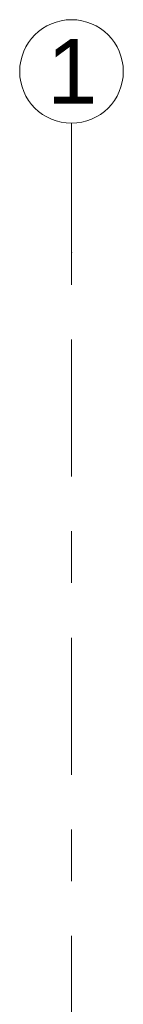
# Model space of a CAD drawing. Header units: metres. Extents: x -3.6 to 84.5, y -11 to 16.8.
# Tile 34 of 229: x 0.43 to 0.63, y 14.902 to 16.805. Entities that reach past the tile are written whole.
import ezdxf

# ---------------------------------------------------------------- set-up
doc = ezdxf.new("R2010")
doc.units = ezdxf.units.M
doc.header["$MEASUREMENT"] = 0
doc.linetypes.add('Strichlinie doppelt', pattern=[0.546806, 0.264583, -0.105833, 0.070556, -0.105833])
doc.layers.add('451 - Universal.Achsen Raster', color=7, linetype='Continuous')
doc.styles.add('ERSTELLTER_STIL_2', font='txt')

msp = doc.modelspace()

# ---------------------------------------------------------------- linework, layer by layer
at = {"layer": '451 - Universal.Achsen Raster', "color": 160, "linetype": 'Strichlinie doppelt', "lineweight": 9, "true_color": 0x3232ff}
for p, q in [((0.53, 16.355), (0.53, 16.605)), ((0.53, -10.585), (0.53, 16.355))]:
    msp.add_line(p, q, dxfattribs=at)
at = {"layer": '451 - Universal.Achsen Raster', "color": 160, "linetype": 'Continuous', "lineweight": 9, "true_color": 0x3232ff}
msp.add_circle((0.53, 16.705), 0.1, dxfattribs=at)
at = {"layer": '451 - Universal.Achsen Raster', "color": 160, "linetype": 'Strichlinie doppelt', "lineweight": 9, "true_color": 0x3232ff}
msp.add_point((0.53, 16.355), dxfattribs=at)
msp.add_point((0.53, 16.355), dxfattribs=at)

# ---------------------------------------------------------------- texts
at = {"layer": '451 - Universal.Achsen Raster', "color": 160, "lineweight": 9, "true_color": 0x3232ff, "insert": (0.4826, 16.7675), "char_height": 0.125, "attachment_point": 1, "style": 'ERSTELLTER_STIL_2'}
msp.add_mtext('\\A1;{\\pql;\\pt0;\\fArial|b0|i0|c0|p38;1}', dxfattribs=at)

doc.saveas('drawing.dxf')
